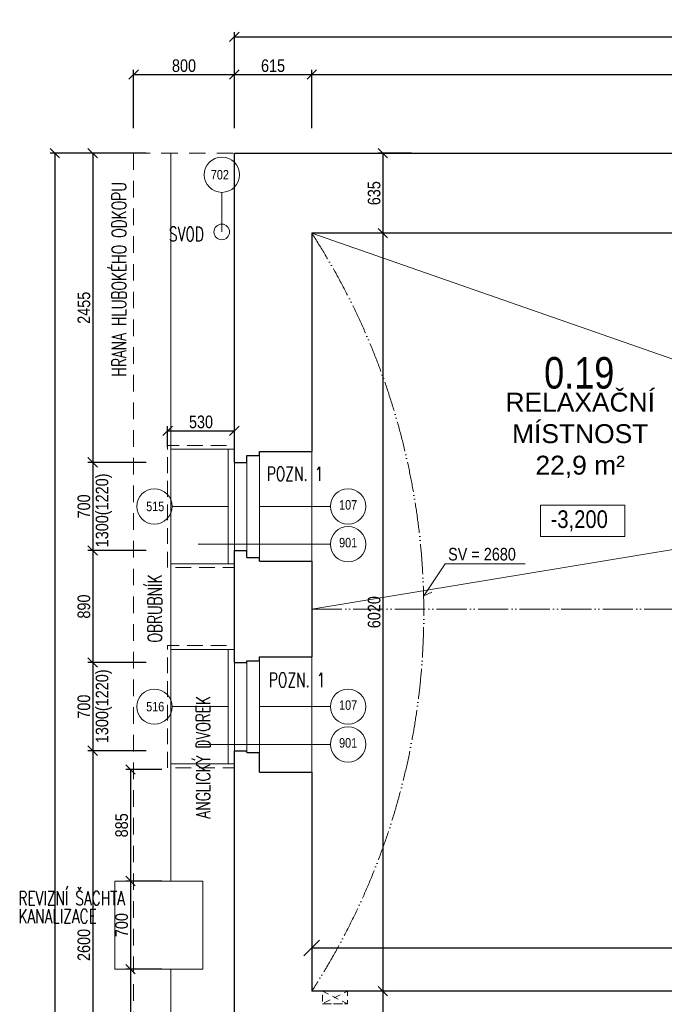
# Model space of a CAD drawing. Header units: millimetres. Extents: x -300958 to -108039, y 30118 to 292543.
# Tile 168 of 256: x -203413 to -198292, y 125861 to 133680. Entities that reach past the tile are written whole.
import ezdxf
from ezdxf.enums import TextEntityAlignment as Align

# ---------------------------------------------------------------- set-up
doc = ezdxf.new("R2010")
doc.units = ezdxf.units.MM
doc.header["$MEASUREMENT"] = 0
for name, pattern in [('ACAD_ISO05W100', [33, 24, -3, 0, -3, 0, -3]), ('DGN Style 2', [879.857395, 527.914437, -351.942958]), ('HIDDEN', [0.375, 0.25, -0.125])]:
    doc.linetypes.add(name, pattern=pattern)
doc.layers.get('0').update_dxf_attribs({"lineweight": 13})
doc.layers.get('Defpoints').update_dxf_attribs({"color": 3, "lineweight": 13})
for name, color, linetype, lineweight in [('dims', 7, 'Continuous', 9), ('navrh', 1, 'Continuous', 9), ('popis', 7, 'Continuous', 9), ('PSV', 7, 'Continuous', 13), ('tenka', 7, 'Continuous', 13), ('texts', 3, 'Continuous', 30), ('výškové kóty', 7, 'Continuous', 13), ('walls', 7, 'Continuous', 13), ('zařizovací předměty', 7, 'Continuous', 9)]:
    doc.layers.add(name, color=color, linetype=linetype, lineweight=lineweight)
doc.styles.add('GENERATED_STYLE_8', font='arial.ttf')
doc.styles.get("Standard").update_dxf_attribs({"font": 'txt.shx'})
doc.styles.add('STYLE-0', font='ARIALN.TTF')
doc.styles.add('Style-Arial', font='arial.ttf')
doc.dimstyles.new('arch', dxfattribs={"dimscale": 50, "dimtxt": 2.5, "dimasz": 2.5, "dimexe": 1.25, "dimexo": 0.9, "dimtad": 1, "dimdec": 0, "dimtxsty": 'STYLE-0', "dimblk": 'ARCHTICK', "dimcen": 2.5, "dimadec": 0, "dimazin": 0, "dimtfac": 1, "dimtdec": 0, "dimtmove": 2, "dimatfit": 3, "dimldrblk": 'ARCHTICK', "dimfxl": 0, "dimarcsym": 0})

# ---------------------------------------------------------------- blocks, each defined once
blk = doc.blocks.new('_ArchTick')
at = {"color": 0, "linetype": 'ByBlock', "flags": 128}
blk.add_lwpolyline([(-0.5, -0.5), (0.5, 0.5)], dxfattribs=at)
blk = doc.blocks.new('*D2497')
at = {"layer": 'Defpoints', "color": 0, "linetype": 'Continuous'}
for p in [(-200225.5, 125965), (-200527.2, 125345), (-200225.5, 125345)]:
    blk.add_point(p, dxfattribs=at)
at = {"layer": 'dims', "color": 0, "linetype": 'Continuous', "lineweight": -2}
for p, q in [((-200300.5, 125965), (-200564.7, 125965)), ((-200527.2, 125965), (-200527.2, 125345)), ((-200300.5, 125345), (-200564.7, 125345))]:
    blk.add_line(p, q, dxfattribs=at)
at = {"layer": 'dims', "color": 0, "linetype": 'Continuous', "lineweight": -2, "xscale": 75, "yscale": 75, "zscale": 75}
for p, rotation in [((-200527.2, 125965), 90), ((-200527.2, 125345), 270)]:
    blk.add_blockref('_ArchTick', p, dxfattribs=dict(at, rotation=rotation))
at = {"layer": 'dims', "color": 0, "linetype": 'Continuous', "insert": (-200597, 125655), "char_height": 100, "attachment_point": 5, "rotation": 90, "style": 'STYLE-0'}
blk.add_mtext('620', dxfattribs=at)
blk = doc.blocks.new('*D2498')
at = {"layer": 'Defpoints', "color": 0, "linetype": 'Continuous'}
for p in [(-200225.5, 132620), (-200527.2, 131985), (-200225.5, 131985)]:
    blk.add_point(p, dxfattribs=at)
at = {"layer": 'dims', "color": 0, "linetype": 'Continuous', "lineweight": -2}
for p, q in [((-200300.5, 132620), (-200564.7, 132620)), ((-200527.2, 132620), (-200527.2, 131985)), ((-200300.5, 131985), (-200564.7, 131985))]:
    blk.add_line(p, q, dxfattribs=at)
at = {"layer": 'dims', "color": 0, "linetype": 'Continuous', "lineweight": -2, "xscale": 75, "yscale": 75, "zscale": 75}
for p, rotation in [((-200527.2, 132620), 90), ((-200527.2, 131985), 270)]:
    blk.add_blockref('_ArchTick', p, dxfattribs=dict(at, rotation=rotation))
at = {"layer": 'dims', "color": 0, "linetype": 'Continuous', "insert": (-200597, 132302.5), "char_height": 100, "attachment_point": 5, "rotation": 90, "style": 'STYLE-0'}
blk.add_mtext('635', dxfattribs=at)
blk = doc.blocks.new('*D2518')
at = {"layer": 'Defpoints', "color": 0, "linetype": 'Continuous'}
for p in [(-200225.5, 131985), (-200527.2, 125965), (-200225.5, 125965)]:
    blk.add_point(p, dxfattribs=at)
at = {"layer": 'dims', "color": 0, "linetype": 'Continuous', "lineweight": -2}
for p, q in [((-200300.5, 131985), (-200564.7, 131985)), ((-200527.2, 131985), (-200527.2, 125965)), ((-200300.5, 125965), (-200564.7, 125965))]:
    blk.add_line(p, q, dxfattribs=at)
at = {"layer": 'dims', "color": 0, "linetype": 'Continuous', "lineweight": -2, "xscale": 75, "yscale": 75, "zscale": 75}
for p, rotation in [((-200527.2, 131985), 90), ((-200527.2, 125965), 270)]:
    blk.add_blockref('_ArchTick', p, dxfattribs=dict(at, rotation=rotation))
at = {"layer": 'dims', "color": 0, "linetype": 'Continuous', "insert": (-200597, 128975), "char_height": 100, "attachment_point": 5, "rotation": 90, "style": 'STYLE-0'}
blk.add_mtext('6020', dxfattribs=at)
blk = doc.blocks.new('*D2535')
at = {"layer": 'Defpoints', "color": 0, "linetype": 'Continuous'}
for p in [(-201092.6, 133245), (-201707.6, 132745), (-201092.6, 132745)]:
    blk.add_point(p, dxfattribs=at)
at = {"layer": 'dims', "color": 0, "linetype": 'Continuous', "lineweight": -2}
for p, q in [((-201707.6, 132820), (-201707.6, 133282.5)), ((-201707.6, 133245), (-201092.6, 133245)), ((-201092.6, 132820), (-201092.6, 133282.5))]:
    blk.add_line(p, q, dxfattribs=at)
at = {"layer": 'dims', "color": 0, "linetype": 'Continuous', "lineweight": -2, "xscale": 75, "yscale": 75, "zscale": 75, "rotation": 180}
blk.add_blockref('_ArchTick', (-201707.6, 133245), dxfattribs=at)
at = {"layer": 'dims', "color": 0, "linetype": 'Continuous', "lineweight": -2, "xscale": 75, "yscale": 75, "zscale": 75}
blk.add_blockref('_ArchTick', (-201092.6, 133245), dxfattribs=at)
at = {"layer": 'dims', "color": 0, "linetype": 'Continuous', "insert": (-201400.1, 133314.8), "char_height": 100, "attachment_point": 5, "style": 'STYLE-0'}
blk.add_mtext('615', dxfattribs=at)
blk = doc.blocks.new('*D2536')
at = {"layer": 'Defpoints', "color": 0, "linetype": 'Continuous'}
for p in [(-185182.6, 133545), (-185182.6, 132786.4), (-201707.6, 132745)]:
    blk.add_point(p, dxfattribs=at)
at = {"layer": 'dims', "color": 0, "linetype": 'Continuous', "lineweight": -2}
for p, q in [((-201707.6, 132820), (-201707.6, 133582.5)), ((-185182.6, 132861.4), (-185182.6, 133582.5)), ((-201707.6, 133545), (-185182.6, 133545))]:
    blk.add_line(p, q, dxfattribs=at)
at = {"layer": 'dims', "color": 0, "linetype": 'Continuous', "lineweight": -2, "xscale": 75, "yscale": 75, "zscale": 75, "rotation": 180}
blk.add_blockref('_ArchTick', (-201707.6, 133545), dxfattribs=at)
at = {"layer": 'dims', "color": 0, "linetype": 'Continuous', "lineweight": -2, "xscale": 75, "yscale": 75, "zscale": 75}
blk.add_blockref('_ArchTick', (-185182.6, 133545), dxfattribs=at)
at = {"layer": 'dims', "color": 0, "linetype": 'Continuous', "insert": (-193445.1, 133614.8), "char_height": 100, "attachment_point": 5, "style": 'STYLE-0'}
blk.add_mtext('16525', dxfattribs=at)
blk = doc.blocks.new('*D2537')
at = {"layer": 'Defpoints', "color": 0, "linetype": 'Continuous'}
for p in [(-202332.6, 132620), (-202832.6, 130165), (-202332.6, 130165)]:
    blk.add_point(p, dxfattribs=at)
at = {"layer": 'dims', "color": 0, "linetype": 'Continuous', "lineweight": -2}
for p, q in [((-202407.6, 132620), (-202870.1, 132620)), ((-202832.6, 132620), (-202832.6, 130165)), ((-202407.6, 130165), (-202870.1, 130165))]:
    blk.add_line(p, q, dxfattribs=at)
at = {"layer": 'dims', "color": 0, "linetype": 'Continuous', "lineweight": -2, "xscale": 75, "yscale": 75, "zscale": 75}
for p, rotation in [((-202832.6, 132620), 90), ((-202832.6, 130165), 270)]:
    blk.add_blockref('_ArchTick', p, dxfattribs=dict(at, rotation=rotation))
at = {"layer": 'dims', "color": 0, "linetype": 'Continuous', "insert": (-202902.4, 131392.5), "char_height": 100, "attachment_point": 5, "rotation": 90, "style": 'STYLE-0'}
blk.add_mtext('2455', dxfattribs=at)
blk = doc.blocks.new('*D2538')
at = {"layer": 'Defpoints', "color": 0, "linetype": 'Continuous'}
for p in [(-202332.6, 130165), (-202832.6, 129465), (-202332.6, 129465)]:
    blk.add_point(p, dxfattribs=at)
at = {"layer": 'dims', "color": 0, "linetype": 'Continuous', "lineweight": -2}
for p, q in [((-202407.6, 130165), (-202870.1, 130165)), ((-202832.6, 130165), (-202832.6, 129465)), ((-202407.6, 129465), (-202870.1, 129465))]:
    blk.add_line(p, q, dxfattribs=at)
at = {"layer": 'dims', "color": 0, "linetype": 'Continuous', "lineweight": -2, "xscale": 75, "yscale": 75, "zscale": 75}
for p, rotation in [((-202832.6, 130165), 90), ((-202832.6, 129465), 270)]:
    blk.add_blockref('_ArchTick', p, dxfattribs=dict(at, rotation=rotation))
at = {"layer": 'dims', "color": 0, "linetype": 'Continuous', "insert": (-202902.4, 129815), "char_height": 100, "attachment_point": 5, "rotation": 90, "style": 'STYLE-0'}
blk.add_mtext('700', dxfattribs=at)
blk = doc.blocks.new('*D2539')
at = {"layer": 'Defpoints', "color": 0, "linetype": 'Continuous'}
for p in [(-202332.6, 129465), (-202832.6, 128575), (-202332.6, 128575)]:
    blk.add_point(p, dxfattribs=at)
at = {"layer": 'dims', "color": 0, "linetype": 'Continuous', "lineweight": -2}
for p, q in [((-202407.6, 129465), (-202870.1, 129465)), ((-202832.6, 129465), (-202832.6, 128575)), ((-202407.6, 128575), (-202870.1, 128575))]:
    blk.add_line(p, q, dxfattribs=at)
at = {"layer": 'dims', "color": 0, "linetype": 'Continuous', "lineweight": -2, "xscale": 75, "yscale": 75, "zscale": 75}
for p, rotation in [((-202832.6, 129465), 90), ((-202832.6, 128575), 270)]:
    blk.add_blockref('_ArchTick', p, dxfattribs=dict(at, rotation=rotation))
at = {"layer": 'dims', "color": 0, "linetype": 'Continuous', "insert": (-202902.4, 129020), "char_height": 100, "attachment_point": 5, "rotation": 90, "style": 'STYLE-0'}
blk.add_mtext('890', dxfattribs=at)
blk = doc.blocks.new('*D2540')
at = {"layer": 'Defpoints', "color": 0, "linetype": 'Continuous'}
for p in [(-202332.6, 128575), (-202832.6, 127875), (-202332.6, 127875)]:
    blk.add_point(p, dxfattribs=at)
at = {"layer": 'dims', "color": 0, "linetype": 'Continuous', "lineweight": -2}
for p, q in [((-202407.6, 128575), (-202870.1, 128575)), ((-202832.6, 128575), (-202832.6, 127875)), ((-202407.6, 127875), (-202870.1, 127875))]:
    blk.add_line(p, q, dxfattribs=at)
at = {"layer": 'dims', "color": 0, "linetype": 'Continuous', "lineweight": -2, "xscale": 75, "yscale": 75, "zscale": 75}
for p, rotation in [((-202832.6, 128575), 90), ((-202832.6, 127875), 270)]:
    blk.add_blockref('_ArchTick', p, dxfattribs=dict(at, rotation=rotation))
at = {"layer": 'dims', "color": 0, "linetype": 'Continuous', "insert": (-202902.4, 128225), "char_height": 100, "attachment_point": 5, "rotation": 90, "style": 'STYLE-0'}
blk.add_mtext('700', dxfattribs=at)
blk = doc.blocks.new('*D2541')
at = {"layer": 'Defpoints', "color": 0, "linetype": 'Continuous'}
for p in [(-202332.6, 127875), (-202832.6, 124790), (-202332.6, 124790)]:
    blk.add_point(p, dxfattribs=at)
at = {"layer": 'dims', "color": 0, "linetype": 'Continuous', "lineweight": -2}
for p, q in [((-202407.6, 127875), (-202870.1, 127875)), ((-202832.6, 127875), (-202832.6, 124790)), ((-202407.6, 124790), (-202870.1, 124790))]:
    blk.add_line(p, q, dxfattribs=at)
at = {"layer": 'dims', "color": 0, "linetype": 'Continuous', "lineweight": -2, "xscale": 75, "yscale": 75, "zscale": 75}
for p, rotation in [((-202832.6, 127875), 90), ((-202832.6, 124790), 270)]:
    blk.add_blockref('_ArchTick', p, dxfattribs=dict(at, rotation=rotation))
at = {"layer": 'dims', "color": 0, "linetype": 'Continuous', "insert": (-202902.4, 126332.5), "char_height": 100, "attachment_point": 5, "rotation": 90, "style": 'STYLE-0'}
blk.add_mtext('2600', dxfattribs=at)
blk = doc.blocks.new('*D2550')
at = {"layer": 'Defpoints', "color": 0, "linetype": 'Continuous'}
for p in [(-202332.6, 132620), (-203132.6, 115020), (-202332.6, 115020)]:
    blk.add_point(p, dxfattribs=at)
at = {"layer": 'dims', "color": 0, "linetype": 'Continuous', "lineweight": -2}
for p, q in [((-202407.6, 132620), (-203170.1, 132620)), ((-203132.6, 132620), (-203132.6, 115020)), ((-202407.6, 115020), (-203170.1, 115020))]:
    blk.add_line(p, q, dxfattribs=at)
at = {"layer": 'dims', "color": 0, "linetype": 'Continuous', "lineweight": -2, "xscale": 75, "yscale": 75, "zscale": 75}
for p, rotation in [((-203132.6, 132620), 90), ((-203132.6, 115020), 270)]:
    blk.add_blockref('_ArchTick', p, dxfattribs=dict(at, rotation=rotation))
at = {"layer": 'dims', "color": 0, "linetype": 'Continuous', "insert": (-203202.4, 124110.1), "char_height": 100, "attachment_point": 5, "rotation": 90, "style": 'STYLE-0'}
blk.add_mtext('17600', dxfattribs=at)
blk = doc.blocks.new('*D2552')
at = {"layer": 'Defpoints', "color": 0, "linetype": 'Continuous'}
for p in [(-193502.6, 133245), (-193502.6, 133051.2), (-201092.6, 132745)]:
    blk.add_point(p, dxfattribs=at)
at = {"layer": 'dims', "color": 0, "linetype": 'Continuous', "lineweight": -2}
for p, q in [((-201092.6, 132820), (-201092.6, 133282.5)), ((-201092.6, 133245), (-193502.6, 133245)), ((-193502.6, 133126.2), (-193502.6, 133282.5))]:
    blk.add_line(p, q, dxfattribs=at)
at = {"layer": 'dims', "color": 0, "linetype": 'Continuous', "lineweight": -2, "xscale": 75, "yscale": 75, "zscale": 75, "rotation": 180}
blk.add_blockref('_ArchTick', (-201092.6, 133245), dxfattribs=at)
at = {"layer": 'dims', "color": 0, "linetype": 'Continuous', "lineweight": -2, "xscale": 75, "yscale": 75, "zscale": 75}
blk.add_blockref('_ArchTick', (-193502.6, 133245), dxfattribs=at)
at = {"layer": 'dims', "color": 0, "linetype": 'Continuous', "insert": (-197297.6, 133314.8), "char_height": 100, "attachment_point": 5, "style": 'STYLE-0'}
blk.add_mtext('7590', dxfattribs=at)
blk = doc.blocks.new('*D2645')
at = {"layer": 'Defpoints', "color": 0, "linetype": 'Continuous'}
for p in [(-201707.6, 130416), (-202237.6, 130212.8), (-201707.6, 130212.8)]:
    blk.add_point(p, dxfattribs=at)
at = {"layer": 'dims', "color": 0, "linetype": 'Continuous', "lineweight": -2}
for p, q in [((-202237.6, 130287.8), (-202237.6, 130453.5)), ((-201707.6, 130287.8), (-201707.6, 130453.5)), ((-202237.6, 130416), (-201707.6, 130416))]:
    blk.add_line(p, q, dxfattribs=at)
at = {"layer": 'dims', "color": 0, "linetype": 'Continuous', "lineweight": -2, "xscale": 75, "yscale": 75, "zscale": 75, "rotation": 180}
blk.add_blockref('_ArchTick', (-202237.6, 130416), dxfattribs=at)
at = {"layer": 'dims', "color": 0, "linetype": 'Continuous', "lineweight": -2, "xscale": 75, "yscale": 75, "zscale": 75}
blk.add_blockref('_ArchTick', (-201707.6, 130416), dxfattribs=at)
at = {"layer": 'dims', "color": 0, "linetype": 'Continuous', "insert": (-201972.6, 130485.8), "char_height": 100, "attachment_point": 5, "style": 'STYLE-0'}
blk.add_mtext('530', dxfattribs=at)
blk = doc.blocks.new('*D2153')
at = {"layer": 'Defpoints', "color": 0, "linetype": 'Continuous'}
for p in [(-202207.6, 126140), (-202532.6, 124790), (-202207.6, 124790)]:
    blk.add_point(p, dxfattribs=at)
at = {"layer": 'dims', "color": 0, "linetype": 'Continuous', "lineweight": -2}
for p, q in [((-202282.6, 126140), (-202570.1, 126140)), ((-202532.6, 126140), (-202532.6, 124790)), ((-202282.6, 124790), (-202570.1, 124790))]:
    blk.add_line(p, q, dxfattribs=at)
at = {"layer": 'dims', "color": 0, "linetype": 'Continuous', "lineweight": -2, "xscale": 75, "yscale": 75, "zscale": 75}
for p, rotation in [((-202532.6, 126140), 90), ((-202532.6, 124790), 270)]:
    blk.add_blockref('_ArchTick', p, dxfattribs=dict(at, rotation=rotation))
at = {"layer": 'dims', "color": 0, "linetype": 'Continuous', "insert": (-202602.4, 125465), "char_height": 100, "attachment_point": 5, "rotation": 90, "style": 'STYLE-0'}
blk.add_mtext('1350', dxfattribs=at)
blk = doc.blocks.new('*D2154')
at = {"layer": 'Defpoints', "color": 0, "linetype": 'Continuous'}
for p in [(-202207.6, 126840), (-202532.6, 126140), (-202207.6, 126140)]:
    blk.add_point(p, dxfattribs=at)
at = {"layer": 'dims', "color": 0, "linetype": 'Continuous', "lineweight": -2}
for p, q in [((-202282.6, 126840), (-202570.1, 126840)), ((-202532.6, 126840), (-202532.6, 126140)), ((-202282.6, 126140), (-202570.1, 126140))]:
    blk.add_line(p, q, dxfattribs=at)
at = {"layer": 'dims', "color": 0, "linetype": 'Continuous', "lineweight": -2, "xscale": 75, "yscale": 75, "zscale": 75}
for p, rotation in [((-202532.6, 126840), 90), ((-202532.6, 126140), 270)]:
    blk.add_blockref('_ArchTick', p, dxfattribs=dict(at, rotation=rotation))
at = {"layer": 'dims', "color": 0, "linetype": 'Continuous', "insert": (-202602.4, 126490), "char_height": 100, "attachment_point": 5, "rotation": 90, "style": 'STYLE-0'}
blk.add_mtext('700', dxfattribs=at)
blk = doc.blocks.new('*D2155')
at = {"layer": 'Defpoints', "color": 0, "linetype": 'Continuous'}
for p in [(-202207.6, 127725), (-202532.6, 126840), (-202207.6, 126840)]:
    blk.add_point(p, dxfattribs=at)
at = {"layer": 'dims', "color": 0, "linetype": 'Continuous', "lineweight": -2}
for p, q in [((-202282.6, 127725), (-202570.1, 127725)), ((-202532.6, 127725), (-202532.6, 126840)), ((-202282.6, 126840), (-202570.1, 126840))]:
    blk.add_line(p, q, dxfattribs=at)
at = {"layer": 'dims', "color": 0, "linetype": 'Continuous', "lineweight": -2, "xscale": 75, "yscale": 75, "zscale": 75}
for p, rotation in [((-202532.6, 127725), 90), ((-202532.6, 126840), 270)]:
    blk.add_blockref('_ArchTick', p, dxfattribs=dict(at, rotation=rotation))
at = {"layer": 'dims', "color": 0, "linetype": 'Continuous', "insert": (-202602.4, 127282.5), "char_height": 100, "attachment_point": 5, "rotation": 90, "style": 'STYLE-0'}
blk.add_mtext('885', dxfattribs=at)
blk = doc.blocks.new('*D2175')
at = {"layer": 'Defpoints', "color": 0, "linetype": 'Continuous'}
for p in [(-201707.6, 133245), (-202507.6, 132745), (-201707.6, 132745)]:
    blk.add_point(p, dxfattribs=at)
at = {"layer": 'dims', "color": 0, "linetype": 'Continuous', "lineweight": -2}
for p, q in [((-202507.6, 132820), (-202507.6, 133282.5)), ((-202507.6, 133245), (-201707.6, 133245)), ((-201707.6, 132820), (-201707.6, 133282.5))]:
    blk.add_line(p, q, dxfattribs=at)
at = {"layer": 'dims', "color": 0, "linetype": 'Continuous', "lineweight": -2, "xscale": 75, "yscale": 75, "zscale": 75, "rotation": 180}
blk.add_blockref('_ArchTick', (-202507.6, 133245), dxfattribs=at)
at = {"layer": 'dims', "color": 0, "linetype": 'Continuous', "lineweight": -2, "xscale": 75, "yscale": 75, "zscale": 75}
blk.add_blockref('_ArchTick', (-201707.6, 133245), dxfattribs=at)
at = {"layer": 'dims', "color": 0, "linetype": 'Continuous', "insert": (-202107.6, 133314.8), "char_height": 100, "attachment_point": 5, "style": 'STYLE-0'}
blk.add_mtext('800', dxfattribs=at)
blk = doc.blocks.new('*D2177')
at = {"layer": 'Defpoints', "color": 0, "linetype": 'Continuous'}
for p in [(-193502.6, 126703.3), (-201092.6, 126571.6), (-193502.6, 126308.3)]:
    blk.add_point(p, dxfattribs=at)
at = {"layer": 'dims', "linetype": 'Continuous', "lineweight": 0}
for p, q in [((-193502.6, 126703.3), (-193502.6, 126245.8)), ((-201092.6, 126571.6), (-201092.6, 126245.8))]:
    blk.add_line(p, q, dxfattribs=at)
at = {"layer": 'dims', "color": 0, "linetype": 'Continuous', "lineweight": -2}
blk.add_line((-201092.6, 126308.3), (-193502.6, 126308.3), dxfattribs=at)
at = {"layer": 'dims', "color": 0, "linetype": 'Continuous', "lineweight": -2, "xscale": 125, "yscale": 125, "zscale": 125, "rotation": 180}
blk.add_blockref('_ArchTick', (-201092.6, 126308.3), dxfattribs=at)
at = {"layer": 'dims', "color": 0, "linetype": 'Continuous', "lineweight": -2, "xscale": 125, "yscale": 125, "zscale": 125}
blk.add_blockref('_ArchTick', (-193502.6, 126308.3), dxfattribs=at)
at = {"layer": 'dims', "color": 0, "linetype": 'Continuous', "insert": (-197297.6, 126390.6), "char_height": 100, "attachment_point": 5, "style": 'STYLE-0'}
blk.add_mtext('7590', dxfattribs=at)

msp = doc.modelspace()

# ---------------------------------------------------------------- linework, layer by layer
at = {"layer": 'navrh', "linetype": 'Continuous'}
for p, q in [((-202212.6, 132620), (-202212.6, 126840)), ((-201757.6, 130270), (-201757.6, 129360)), ((-201507.6, 130220), (-201507.6, 129410)), ((-201092.6, 130250), (-201092.6, 129380)), ((-201707.6, 130165), (-201707.6, 129465)), ((-201607.6, 129465), (-201607.6, 130165)), ((-201757.6, 128680), (-201757.6, 127770)), ((-201707.6, 128575), (-201707.6, 127875)), ((-201607.6, 127875), (-201607.6, 128575)), ((-201507.6, 128590), (-201507.6, 127860)), ((-201092.6, 128620), (-201092.6, 127705)), ((-202212.6, 126140), (-202212.6, 114515))]:
    msp.add_line(p, q, dxfattribs=at)
at = {"layer": 'navrh', "linetype": 'Continuous', "lineweight": 0}
msp.add_line((-201092.6, 129380), (-201092.6, 128620), dxfattribs=at)
at = {"layer": 'navrh', "linetype": 'HIDDEN', "lineweight": 9, "ltscale": 500, "flags": 128}
for points in [[(-202237.6, 129330), (-202237.6, 130300), (-201707.6, 130300), (-201707.6, 129330), (-202237.6, 129330)], [(-202237.6, 127740), (-202237.6, 128710), (-201707.6, 128710), (-201707.6, 127740), (-202237.6, 127740)]]:
    msp.add_lwpolyline(points, dxfattribs=at)
at = {"layer": 'navrh', "linetype": 'Continuous', "flags": 128}
for points in [[(-202212.6, 130270), (-201707.6, 130270), (-201707.6, 129360), (-202212.6, 129360), (-202212.6, 130270)], [(-202212.6, 128680), (-201707.6, 128680), (-201707.6, 127770), (-202212.6, 127770), (-202212.6, 128680)]]:
    msp.add_lwpolyline(points, dxfattribs=at)
at = {"layer": 'popis', "flags": 128}
msp.add_lwpolyline([(-199397.9, 129358.4), (-200032.2, 129358.4), (-200203.6, 129105), (-200139.8, 129134)], dxfattribs=at)
at = {"layer": 'PSV', "linetype": 'Continuous', "lineweight": 0}
for p, q in [((-201807.6, 132309.3), (-201807.6, 131995)), ((-201757.6, 129815), (-202202.2, 129815)), ((-200943.9, 129815), (-201507.6, 129815)), ((-200943.9, 129515), (-201995.3, 129515)), ((-201757.6, 128225), (-202202.2, 128225)), ((-200943.9, 128225), (-201507.6, 128225)), ((-200943.9, 127925), (-201995.3, 127925))]:
    msp.add_line(p, q, dxfattribs=at)
for centre in [(-201806.7, 132449.3), (-202342.3, 129815), (-200803.8, 129815), (-200803.8, 129515), (-202342.3, 128225), (-200803.8, 128225), (-200803.8, 127925)]:
    msp.add_circle(centre, 140.1, dxfattribs=at)
at = {"layer": 'tenka', "linetype": 'DGN Style 2', "ltscale": 0.25}
for q in [(-202507.6, 114220), (-201707.6, 132620)]:
    msp.add_line((-202507.6, 132620), q, dxfattribs=at)
at = {"layer": 'tenka', "linetype": 'ACAD_ISO05W100', "ltscale": 10, "flags": 128}
msp.add_lwpolyline([(-201092.6, 131985, -0.295681), (-201092.6, 125965)], format="xyb", dxfattribs=at)
at = {"layer": 'tenka', "linetype": 'Continuous', "flags": 128}
for points in [[(-195577.6, 130060), (-201092.6, 131985)], [(-195577.6, 129910), (-201092.6, 129000)]]:
    msp.add_lwpolyline(points, dxfattribs=at)
at = {"layer": 'tenka', "linetype": 'Continuous'}
msp.add_lwpolyline([(-202657.6, 126140), (-201957.6, 126140), (-201957.6, 126840), (-202657.6, 126840)], close=True, dxfattribs=at)
at = {"layer": 'tenka', "linetype": 'DGN Style 2', "ltscale": 0.1, "flags": 128}
msp.add_lwpolyline([(-201007.6, 125965), (-200807.6, 125865), (-201007.6, 125865), (-200807.6, 125965)], dxfattribs=at)
msp.add_lwpolyline([(-201007.6, 125865), (-200807.6, 125865), (-200807.6, 125965), (-201007.6, 125965)], close=True, dxfattribs=at)
at = {"layer": 'tenka', "linetype": 'Continuous'}
msp.add_circle((-201807.6, 131995), 62.5, dxfattribs=at)
at = {"layer": 'výškové kóty', "linetype": 'Continuous', "lineweight": 0, "flags": 128}
msp.add_lwpolyline([(-199275.9, 129824.9), (-198605.2, 129824.9), (-198605.2, 129575.3), (-199275.9, 129575.3)], close=True, dxfattribs=at)
at = {"layer": 'walls', "linetype": 'Continuous', "lineweight": 30}
for p, q in [((-201707.6, 132620), (-185182.6, 132620)), ((-193502.6, 131985), (-201092.6, 131985)), ((-201607.6, 130165), (-201607.6, 130220)), ((-201607.6, 130220), (-201507.6, 130220)), ((-201507.6, 130250), (-201092.6, 130250)), ((-201507.6, 130220), (-201507.6, 130250)), ((-201707.6, 130165), (-201607.6, 130165)), ((-201707.6, 129465), (-201607.6, 129465)), ((-201607.6, 129410), (-201607.6, 129465)), ((-201607.6, 129410), (-201507.6, 129410)), ((-201507.6, 129380), (-201507.6, 129410)), ((-201507.6, 129380), (-201092.6, 129380)), ((-201707.6, 128575), (-201607.6, 128575)), ((-201607.6, 128575), (-201607.6, 128590)), ((-201607.6, 128590), (-201507.6, 128590)), ((-201507.6, 128620), (-201092.6, 128620)), ((-201507.6, 128590), (-201507.6, 128620)), ((-201707.6, 127875), (-201607.6, 127875)), ((-201607.6, 127860), (-201607.6, 127875)), ((-201607.6, 127860), (-201507.6, 127860)), ((-201507.6, 127705), (-201507.6, 127860)), ((-201507.6, 127705), (-201092.6, 127705)), ((-201092.6, 127705), (-201092.6, 125965)), ((-193502.6, 125965), (-201092.6, 125965))]:
    msp.add_line(p, q, dxfattribs=at)
at = {"layer": 'walls', "linetype": 'Continuous', "lineweight": 30, "flags": 128}
for points in [[(-201707.6, 130165), (-201707.6, 132620)], [(-201092.6, 131985), (-201092.6, 130250)], [(-201707.6, 128575), (-201707.6, 129465)], [(-201092.6, 129380), (-201092.6, 128620)], [(-201707.6, 124790), (-201707.6, 127875)]]:
    msp.add_lwpolyline(points, dxfattribs=at)
at = {"layer": 'zařizovací předměty', "linetype": 'ACAD_ISO05W100', "ltscale": 10}
msp.add_line((-201092.6, 129000), (-193502.6, 129000), dxfattribs=at)

# ---------------------------------------------------------------- texts
at = {"layer": 'dims', "linetype": 'Continuous', "style": 'STYLE-0'}
for p in [(-202758.9, 129783.3), (-202758.9, 128227.7)]:
    msp.add_text('1300(1220)', height=100, rotation=90, dxfattribs=at).set_placement(p, align=Align.MIDDLE_CENTER)
msp.add_text('SV = 2680', height=100, dxfattribs=at).set_placement((-199740.5, 129435.7), align=Align.MIDDLE_CENTER)
at = {"layer": 'popis', "linetype": 'Continuous', "char_height": 112, "attachment_point": 4, "line_spacing_factor": 0.765173, "style": 'Style-Arial'}
for s, insert, rotation in [('{\\Fromans|c238;\\W0.7143;HRANA HLUBOKÉHO ODKOPU}', (-202623.4, 130847.2), 90.00116), ('{\\Fromans|c238;\\W0.71429;SVOD}', (-202226.7, 131978.1), 0.00116), ('{\\Fromans|c238;\\W0.71429;POZN. 1}', (-201450, 130073.2), 0.00116), ('{\\Fromans|c238;\\W0.7143;OBRUBNÍK}', (-202339, 128734.2), 90.00116), ('{\\Fromans|c238;\\W0.71429;POZN. 1}', (-201433.6, 128436.7), 0.00116), ('{\\Fromans|c238;\\W0.71429;ANGLICKÝ DVOREK }', (-201954.3, 127337.2), 90.00116), ('{\\Fromans|c238;\\W0.71429;REVIZNÍ ŠACHTA\\PKANALIZACE}', (-203423.7, 126633.3), 0.00116)]:
    msp.add_mtext(s, dxfattribs=dict(at, insert=insert, rotation=rotation))
at = {"layer": 'popis', "linetype": 'Continuous', "lineweight": 0, "insert": (-198960.2, 130717.9), "char_height": 150, "width": 1303.837, "attachment_point": 2, "style": 'GENERATED_STYLE_8'}
msp.add_mtext('RELAXAČNÍ MÍSTNOST\\P22,9 m²', dxfattribs=at)
at = {"layer": 'PSV', "linetype": 'Continuous', "lineweight": 0, "style": 'STYLE-0'}
for s, p in [('702', (-201822.6, 132449.3)), ('515', (-202336, 129815)), ('107', (-200803.8, 129827.4)), ('901', (-200803.8, 129527.4)), ('516', (-202336, 128225)), ('107', (-200803.8, 128237.4)), ('901', (-200803.8, 127937.4))]:
    msp.add_text(s, height=75, dxfattribs=at).set_placement(p, align=Align.MIDDLE_CENTER)
at = {"layer": 'texts', "linetype": 'Continuous', "lineweight": 0, "insert": (-198968, 130874.2), "char_height": 250, "attachment_point": 5, "line_spacing_factor": 0.725795}
msp.add_mtext('{\\fArial Narrow|b0|i0|c238|p39;0.19}', dxfattribs=at)
at = {"layer": 'výškové kóty', "linetype": 'Continuous', "lineweight": 0, "insert": (-199195.4, 129784), "char_height": 140, "width": 1046.843, "attachment_point": 1, "style": 'STYLE-0'}
msp.add_mtext('-3,200', dxfattribs=at)

# ---------------------------------------------------------------- dimensions: what is measured, and where the dimension line sits
at = {"layer": 'dims', "linetype": 'Continuous'}
for base, p1, p2, override, picture, middle in [((-185182.6, 133545), (-201707.6, 132745), (-185182.6, 132786.4), {"dimtxt": 2, "dimasz": 1.5, "dimexe": 0.75, "dimexo": 1.5, "dimgap": 0.375, "dimcen": 0.05}, '*D2536', (-193445.1, 133614.8)), ((-201707.6, 133245), (-202507.6, 132745), (-201707.6, 132745), {"dimtxt": 2, "dimasz": 1.5, "dimexe": 0.75, "dimexo": 1.5, "dimgap": 0.375, "dimcen": 0.05}, '*D2175', (-202107.6, 133314.8)), ((-201092.6, 133245), (-201707.6, 132745), (-201092.6, 132745), {"dimtxt": 2, "dimasz": 1.5, "dimexe": 0.75, "dimexo": 1.5, "dimgap": 0.375, "dimcen": 0.05}, '*D2535', (-201400.1, 133314.8)), ((-193502.6, 133245), (-201092.6, 132745), (-193502.6, 133051.2), {"dimtxt": 2, "dimasz": 1.5, "dimexe": 0.75, "dimexo": 1.5, "dimgap": 0.375, "dimcen": 0.05}, '*D2552', (-197297.6, 133314.8)), ((-201707.6, 130416), (-202237.6, 130212.8), (-201707.6, 130212.8), {"dimtxt": 2, "dimasz": 1.5, "dimexe": 0.75, "dimexo": 1.5, "dimgap": 0.375, "dimcen": 0.05}, '*D2645', (-201972.6, 130485.8)), ((-193502.6, 126308.3), (-201092.6, 126571.6), (-193502.6, 126703.3), {"dimtxt": 2, "dimexo": 0, "dimcen": 0.001, "dimclre": 256, "dimlwe": 0}, '*D2177', (-197297.6, 126390.6))]:
    dim = msp.add_linear_dim(base=base, p1=p1, p2=p2, dimstyle='arch', override=override, dxfattribs=at)
    dim.commit()
    dim.dimension.update_dxf_attribs({"geometry": picture, "text_midpoint": middle})
dim = msp.add_linear_dim(base=(-203132.6, 115020), p1=(-202332.6, 132620), p2=(-202332.6, 115020), angle=270, dimstyle='arch', override={"dimtxt": 2, "dimasz": 1.5, "dimexe": 0.75, "dimexo": 1.5, "dimgap": 0.375, "dimcen": 0.05}, dxfattribs=at)
dim.commit()
dim.dimension.update_dxf_attribs({"geometry": '*D2550', "text_midpoint": (-203202.4, 124110.1), "dimtype": 160})
for base, p1, p2, picture, middle in [((-202832.6, 130165), (-202332.6, 132620), (-202332.6, 130165), '*D2537', (-202902.4, 131392.5)), ((-200527.2, 131985), (-200225.5, 132620), (-200225.5, 131985), '*D2498', (-200597, 132302.5)), ((-200527.2, 125965), (-200225.5, 131985), (-200225.5, 125965), '*D2518', (-200597, 128975)), ((-202832.6, 129465), (-202332.6, 130165), (-202332.6, 129465), '*D2538', (-202902.4, 129815)), ((-202832.6, 128575), (-202332.6, 129465), (-202332.6, 128575), '*D2539', (-202902.4, 129020)), ((-202832.6, 127875), (-202332.6, 128575), (-202332.6, 127875), '*D2540', (-202902.4, 128225)), ((-202532.6, 126840), (-202207.6, 127725), (-202207.6, 126840), '*D2155', (-202602.4, 127282.5)), ((-202532.6, 126140), (-202207.6, 126840), (-202207.6, 126140), '*D2154', (-202602.4, 126490)), ((-202532.6, 124790), (-202207.6, 126140), (-202207.6, 124790), '*D2153', (-202602.4, 125465)), ((-200527.2, 125345), (-200225.5, 125965), (-200225.5, 125345), '*D2497', (-200597, 125655))]:
    dim = msp.add_linear_dim(base=base, p1=p1, p2=p2, angle=270, dimstyle='arch', override={"dimtxt": 2, "dimasz": 1.5, "dimexe": 0.75, "dimexo": 1.5, "dimgap": 0.375, "dimcen": 0.05}, dxfattribs=at)
    dim.commit()
    dim.dimension.update_dxf_attribs({"geometry": picture, "text_midpoint": middle})
dim = msp.add_linear_dim(base=(-202832.6, 124790), p1=(-202332.6, 127875), p2=(-202332.6, 124790), angle=270, text='2600', dimstyle='arch', override={"dimtxt": 2, "dimasz": 1.5, "dimexe": 0.75, "dimexo": 1.5, "dimgap": 0.375, "dimcen": 0.05}, dxfattribs=at)
dim.commit()
dim.dimension.update_dxf_attribs({"geometry": '*D2541', "text_midpoint": (-202902.4, 126332.5)})

doc.saveas('drawing.dxf')
